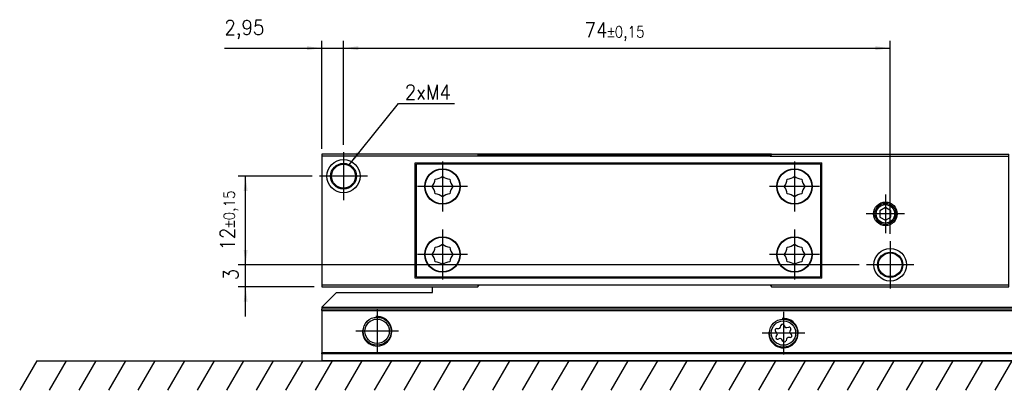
# Model space of a CAD drawing. Header units: millimetres. Extents: x -746 to 556, y -92 to 517.
# Tile 17 of 37: x -504 to -371, y 205 to 255. Entities that reach past the tile are written whole.
import ezdxf

# ---------------------------------------------------------------- set-up
doc = ezdxf.new("R2010")
doc.units = ezdxf.units.MM
doc.linetypes.add('DOT_CENTER', pattern=[14, 12, -1, 0, -1])
doc.layers.add('1', color=7, linetype='Continuous')
doc.styles.add('CONVERTER_12', font='txt.shx', dxfattribs={"width": 0.9})
doc.dimstyles.new('ME10_DIM_16', dxfattribs={"dimtxt": 2, "dimasz": 2, "dimexe": 1, "dimexo": 1, "dimgap": 1, "dimtad": 1, "dimdsep": 46, "dimtxsty": 'CONVERTER_12', "dimsah": 1, "dimcen": 0.09, "dimclrd": 2, "dimclre": 2, "dimclrt": 2, "dimadec": 0, "dimazin": 0, "dimtol": 1, "dimtp": 0.15, "dimtm": 0.15, "dimtfac": 0.75, "dimtdec": 0, "dimtix": 1, "dimtmove": 0, "dimatfit": 3, "dimfxl": 1, "dimtolj": 1, "dimtzin": 0, "dimarcsym": 0})
doc.dimstyles.new('ME10_DIM_17', dxfattribs={"dimtxt": 2, "dimasz": 2, "dimexe": 1, "dimexo": 1, "dimgap": 1, "dimtad": 1, "dimdsep": 46, "dimtxsty": 'CONVERTER_12', "dimsah": 1, "dimcen": 0.09, "dimclrd": 2, "dimclre": 2, "dimclrt": 2, "dimadec": 0, "dimazin": 0, "dimtol": 1, "dimtp": 0.15, "dimtm": 0.15, "dimtfac": 0.75, "dimtdec": 0, "dimtix": 1, "dimtmove": 0, "dimatfit": 3, "dimfxl": 1, "dimtolj": 1, "dimtzin": 0, "dimarcsym": 0})
doc.dimstyles.new('ME10_DIM_18', dxfattribs={"dimtxt": 2, "dimasz": 2, "dimexe": 1, "dimexo": 1, "dimgap": 1, "dimtad": 1, "dimdsep": 46, "dimtxsty": 'CONVERTER_12', "dimsah": 1, "dimcen": 0.09, "dimclrd": 2, "dimclre": 2, "dimclrt": 2, "dimadec": 0, "dimazin": 0, "dimtfac": 1, "dimtdec": 4, "dimtix": 1, "dimtmove": 0, "dimatfit": 3, "dimfxl": 1, "dimtolj": 1, "dimtzin": 0, "dimarcsym": 0})
doc.dimstyles.new('ME10_DIM_19', dxfattribs={"dimtxt": 2, "dimasz": 2, "dimexe": 1, "dimexo": 1, "dimgap": 1, "dimtad": 1, "dimdsep": 46, "dimtxsty": 'CONVERTER_12', "dimsah": 1, "dimcen": 0.09, "dimclrd": 2, "dimclre": 2, "dimclrt": 2, "dimadec": 0, "dimazin": 0, "dimtfac": 1, "dimtdec": 4, "dimtix": 1, "dimtmove": 0, "dimatfit": 3, "dimfxl": 1, "dimtolj": 1, "dimtzin": 0, "dimarcsym": 0})
doc.dimstyles.get("Standard").update_dxf_attribs({"dimtxt": 0.18, "dimasz": 0.18, "dimexe": 0.18, "dimexo": 0.0625, "dimgap": 0.09, "dimtad": 0, "dimtih": 1, "dimtoh": 1, "dimdec": 4, "dimzin": 0, "dimdsep": 46, "dimtxsty": 'Standard', "dimcen": 0.09, "dimadec": 0, "dimazin": 0, "dimtfac": 1, "dimtdec": 4, "dimtofl": 0, "dimtmove": 0, "dimatfit": 3, "dimfxl": 1, "dimtolj": 1, "dimtzin": 0, "dimarcsym": 0})

# ---------------------------------------------------------------- blocks, each defined once
blk = doc.blocks.new('SOPORTE_SV2-T__7', base_point=(-462.95, 208.55))
at = {"color": 7, "linetype": 'Continuous'}
for p, q in [((-447.95, 219.9), (-395.42, 219.9)), ((-460.95, 217.8), (-462.95, 215.8)), ((-460.95, 217.8), (-447.95, 217.8)), ((-447.95, 218.55), (-445.68, 218.55)), ((-447.95, 217.8), (-447.95, 218.55)), ((-445.68, 218.55), (-441.82, 218.55)), ((-402.08, 218.55), (-398.22, 218.55)), ((-398.22, 218.55), (-389.68, 218.55)), ((-389.68, 218.55), (-369.95, 218.55)), ((-462.95, 215.8), (-462.95, 215.75)), ((-462.95, 215.75), (-462.95, 215.55)), ((-462.95, 215.35), (-462.95, 215.55)), ((-187.95, 215.55), (-462.95, 215.55)), ((-462.95, 215.35), (-462.95, 209.63)), ((-400.87, 213.08), (-400.8, 213.33)), ((-400.37, 213.39), (-400.24, 213.16)), ((-401.34, 212.33), (-401.52, 212.52)), ((-401.43, 211.82), (-401.3, 212.05)), ((-401.35, 212.91), (-401.09, 212.91)), ((-399.99, 213.05), (-399.73, 213.12)), ((-399.47, 212.78), (-399.6, 212.55)), ((-399.56, 212.27), (-399.38, 212.08)), ((-400.92, 211.55), (-401.17, 211.48)), ((-400.53, 211.21), (-400.66, 211.44)), ((-400.03, 211.52), (-400.1, 211.27)), ((-399.55, 211.69), (-399.81, 211.69)), ((-462.95, 209.49), (-462.95, 209.63)), ((-462.95, 209.49), (-462.95, 208.61)), ((-462.95, 208.55), (-462.95, 208.61)), ((-187.95, 208.55), (-462.95, 208.55))]:
    blk.add_line(p, q, dxfattribs=at)
at = {"color": 3, "linetype": 'Continuous'}
for p, q in [((-187.95, 215.75), (-462.95, 215.75)), ((-462.95, 215.35), (-187.95, 215.35)), ((-187.95, 209.63), (-462.95, 209.63)), ((-187.95, 209.49), (-462.95, 209.49)), ((-462.95, 208.61), (-187.95, 208.61))]:
    blk.add_line(p, q, dxfattribs=at)
at = {"color": 7, "linetype": 'Continuous'}
for centre, radius in [((-455.45, 212.55), 1.9), ((-455.45, 212.55), 1.65), ((-400.45, 212.3), 1.9), ((-400.45, 212.3), 1.65)]:
    blk.add_circle(centre, radius, dxfattribs=at)
for centre, start, end in [((-400.57, 213.27), 30.1519, 163.8716), ((-401.35, 212.68), 90.5656, 223.8716), ((-401.5, 212.17), 330.5656, 43.8716), ((-401.09, 213.15), 270.5656, 343.8716), ((-400.04, 213.28), 210.1519, 283.4579), ((-399.67, 212.89), 330.5656, 103.4579), ((-399.4, 212.43), 150.5656, 223.8716), ((-399.55, 211.92), 270.5656, 43.8716), ((-401.23, 211.71), 150.5656, 283.8716), ((-400.86, 211.32), 30.5656, 103.8716), ((-400.33, 211.33), 210.5656, 343.8706), ((-399.81, 211.45), 90.5656, 163.8706)]:
    blk.add_arc(centre, 0.233, start, end, dxfattribs=at)
at = {"layer": '1', "color": 2, "linetype": 'DOT_CENTER'}
for p, q in [((-455.45, 215.45), (-455.45, 209.65)), ((-400.45, 215.2), (-400.45, 209.4)), ((-452.55, 212.55), (-458.35, 212.55)), ((-397.55, 212.3), (-403.35, 212.3))]:
    blk.add_line(p, q, dxfattribs=at)
at = {"layer": '1', "color": 30, "linetype": 'Continuous'}
for centre in [(-455.45, 212.55), (-400.45, 212.3)]:
    blk.add_arc(centre, 2, 175, 95, dxfattribs=at)
blk = doc.blocks.new('REGLA_SV2-170-T__8', base_point=(-459.95, 218.55))
at = {"color": 7, "linetype": 'Continuous'}
for p, q in [((-441.82, 236.55), (-459.95, 236.55)), ((-402.08, 236.55), (-441.82, 236.55)), ((-402.08, 236.55), (-369.95, 236.55)), ((-459.95, 218.55), (-454.22, 218.55)), ((-454.22, 218.55), (-447.95, 218.55)), ((-447.95, 218.55), (-445.68, 218.55)), ((-445.68, 218.55), (-441.82, 218.55)), ((-402.08, 218.55), (-398.22, 218.55)), ((-398.22, 218.55), (-389.68, 218.55)), ((-389.68, 218.55), (-369.95, 218.55))]:
    blk.add_line(p, q, dxfattribs=at)
at = {"color": 3, "linetype": 'Continuous'}
blk.add_line((-402.13, 236.45), (-441.77, 236.45), dxfattribs=at)
blk = doc.blocks.new('CABEZA_ROSCADA_REGLA_SV2-T__9', base_point=(-462.95, 218.55))
at = {"color": 7, "linetype": 'Continuous'}
for p, q in [((-462.95, 236.55), (-462.95, 236.25)), ((-459.95, 236.55), (-462.95, 236.55)), ((-441.65, 236.25), (-462.95, 236.25)), ((-462.95, 236.25), (-462.95, 218.85)), ((-441.82, 236.55), (-459.95, 236.55)), ((-441.65, 236.25), (-441.82, 236.55)), ((-402.25, 236.25), (-441.65, 236.25)), ((-402.08, 236.55), (-402.25, 236.25)), ((-402.25, 236.25), (-369.95, 236.25)), ((-402.08, 236.55), (-369.95, 236.55)), ((-369.95, 236.25), (-369.95, 236.55)), ((-369.95, 218.85), (-369.95, 236.25)), ((-450.3, 235.35), (-395.25, 235.35)), ((-450.3, 219.75), (-450.3, 235.35)), ((-395.42, 235.2), (-450.12, 235.2)), ((-450.12, 219.9), (-450.12, 235.2)), ((-395.42, 235.2), (-395.42, 219.9)), ((-395.25, 219.75), (-395.25, 235.35)), ((-386.65, 229.32), (-387.4, 228.88)), ((-385.9, 228.88), (-386.65, 229.32)), ((-387.4, 228.88), (-387.4, 228.02)), ((-387.4, 228.02), (-386.65, 227.58)), ((-386.65, 227.58), (-385.9, 228.02)), ((-385.9, 228.02), (-385.9, 228.88)), ((-450.12, 219.9), (-447.95, 219.9)), ((-447.95, 219.9), (-395.42, 219.9)), ((-462.95, 218.85), (-441.65, 218.85)), ((-462.95, 218.85), (-462.95, 218.55)), ((-395.25, 219.75), (-450.3, 219.75)), ((-441.82, 218.55), (-441.65, 218.85)), ((-441.65, 218.85), (-402.25, 218.85)), ((-402.25, 218.85), (-402.08, 218.55)), ((-402.25, 218.85), (-369.95, 218.85)), ((-369.95, 218.55), (-369.95, 218.85)), ((-462.95, 218.55), (-459.95, 218.55)), ((-459.95, 218.55), (-454.22, 218.55)), ((-454.22, 218.55), (-447.95, 218.55)), ((-447.95, 218.55), (-445.68, 218.55)), ((-445.68, 218.55), (-441.82, 218.55)), ((-402.08, 218.55), (-398.22, 218.55)), ((-398.22, 218.55), (-389.68, 218.55)), ((-389.68, 218.55), (-369.95, 218.55))]:
    blk.add_line(p, q, dxfattribs=at)
for centre, radius in [((-460, 233.55), 2.24), ((-460, 233.55), 1.74), ((-460, 233.55), 1.62), ((-446.6, 232.15), 2.4), ((-446.6, 232.15), 2.35), ((-398.95, 232.15), 2.4), ((-398.95, 232.15), 2.35), ((-386.65, 228.45), 1.6), ((-386.65, 228.45), 1.42), ((-386.65, 228.45), 1.25), ((-446.6, 222.95), 2.4), ((-446.6, 222.95), 2.35), ((-398.95, 222.95), 2.4), ((-398.95, 222.95), 2.35), ((-386, 221.55), 2.2), ((-386, 221.55), 1.7), ((-386, 221.55), 1.6)]:
    blk.add_circle(centre, radius, dxfattribs=at)
for centre, start, end in [((-447.63, 234.65), 271.4323, 313.5677), ((-445.57, 234.65), 226.4323, 268.5677), ((-399.98, 234.65), 271.4323, 313.5677), ((-397.92, 234.65), 226.4323, 268.5677), ((-449.1, 233.18), 316.4323, 358.5677), ((-449.1, 231.12), 1.4323, 43.5677), ((-444.1, 233.18), 181.4323, 223.5677), ((-444.1, 231.12), 136.4323, 178.5677), ((-401.45, 233.18), 316.4323, 358.5677), ((-401.45, 231.12), 1.4323, 43.5677), ((-396.45, 233.18), 181.4323, 223.5677), ((-396.45, 231.12), 136.4323, 178.5677), ((-447.63, 229.65), 46.4323, 88.5677), ((-445.57, 229.65), 91.4323, 133.5677), ((-399.98, 229.65), 46.4323, 88.5677), ((-397.92, 229.65), 91.4323, 133.5677), ((-449.1, 223.98), 316.4323, 358.5677), ((-447.63, 225.45), 271.4323, 313.5677), ((-445.57, 225.45), 226.4323, 268.5677), ((-444.1, 223.98), 181.4323, 223.5677), ((-401.45, 223.98), 316.4323, 358.5677), ((-399.98, 225.45), 271.4323, 313.5677), ((-397.92, 225.45), 226.4323, 268.5677), ((-396.45, 223.98), 181.4323, 223.5677), ((-449.1, 221.92), 1.4323, 43.5677), ((-444.1, 221.92), 136.4323, 178.5677), ((-401.45, 221.92), 1.4323, 43.5677), ((-396.45, 221.92), 136.4323, 178.5677), ((-447.63, 220.45), 46.4323, 88.5677), ((-445.57, 220.45), 91.4323, 133.5677), ((-399.98, 220.45), 46.4323, 88.5677), ((-397.92, 220.45), 91.4323, 133.5677)]:
    blk.add_arc(centre, 1.5, start, end, dxfattribs=at)
at = {"layer": '1', "color": 2, "linetype": 'DOT_CENTER'}
for p, q in [((-460, 236.79), (-460, 230.31)), ((-446.6, 235.55), (-446.6, 228.75)), ((-398.95, 235.55), (-398.95, 228.75)), ((-456.76, 233.55), (-463.25, 233.55)), ((-443.2, 232.15), (-450, 232.15)), ((-395.55, 232.15), (-402.35, 232.15)), ((-386.65, 231.05), (-386.65, 225.85)), ((-384.05, 228.45), (-389.25, 228.45)), ((-446.6, 226.35), (-446.6, 219.55)), ((-398.95, 226.35), (-398.95, 219.55)), ((-386, 224.75), (-386, 218.35)), ((-443.2, 222.95), (-450, 222.95)), ((-395.55, 222.95), (-402.35, 222.95)), ((-382.8, 221.55), (-389.2, 221.55))]:
    blk.add_line(p, q, dxfattribs=at)
blk = doc.blocks.new('REGLA_SV2-170-T__10', base_point=(-462.95, 208.55))
for name, p in [('CABEZA_ROSCADA_REGLA_SV2-T__9', (-462.95, 218.55)), ('REGLA_SV2-170-T__8', (-459.95, 218.55)), ('SOPORTE_SV2-T__7', (-462.95, 208.55))]:
    blk.add_blockref(name, p)
blk = doc.blocks.new('*D82')
at = {"layer": '1', "color": 2, "linetype": 'Continuous'}
for p, q in [((-464.25, 233.55), (-474.25, 233.55)), ((-473.25, 221.55), (-473.25, 233.55)), ((-390.2, 221.55), (-474.25, 221.55))]:
    blk.add_line(p, q, dxfattribs=at)
at = {"layer": '1', "color": 2}
for points in [[(-472.98, 231.55), (-473.51, 231.55), (-473.25, 233.55)], [(-473.51, 223.55), (-472.98, 223.55), (-473.25, 221.55)]]:
    blk.add_solid(points, dxfattribs=at)
at = {"layer": '1', "color": 2, "insert": (-474.25, 223.49), "char_height": 2, "attachment_point": 7, "rotation": 90, "line_spacing_factor": 0.60024, "style": 'CONVERTER_12'}
blk.add_mtext('\\C2;12\\C2;\\H1.5;{\\Fgdt;`}0,15', dxfattribs=at)
blk = doc.blocks.new('*D83')
at = {"layer": '1', "color": 2, "linetype": 'Continuous'}
for p, q in [((-460, 237.79), (-460, 251.89)), ((-386, 225.75), (-386, 251.89)), ((-460, 250.89), (-386, 250.89))]:
    blk.add_line(p, q, dxfattribs=at)
at = {"layer": '1', "color": 2}
for points in [[(-458, 251.15), (-458, 250.62), (-460, 250.89)], [(-388, 250.62), (-388, 251.15), (-386, 250.89)]]:
    blk.add_solid(points, dxfattribs=at)
at = {"layer": '1', "color": 2, "insert": (-427.37, 251.89), "char_height": 2, "attachment_point": 7, "rotation": 0.0001, "line_spacing_factor": 0.60024, "style": 'CONVERTER_12'}
blk.add_mtext('\\C2;74\\C2;\\H1.5;{\\Fgdt;`}0,15', dxfattribs=at)
blk = doc.blocks.new('*D84')
at = {"layer": '1', "color": 2, "linetype": 'Continuous'}
for p, q in [((-473.25, 221.55), (-473.25, 225.55)), ((-390.2, 221.55), (-474.25, 221.55)), ((-473.25, 218.55), (-473.25, 221.55)), ((-463.95, 218.55), (-474.25, 218.55)), ((-473.25, 214.55), (-473.25, 218.55))]:
    blk.add_line(p, q, dxfattribs=at)
at = {"layer": '1', "color": 2}
for points in [[(-473.51, 223.55), (-472.98, 223.55), (-473.25, 221.55)], [(-472.98, 216.55), (-473.51, 216.55), (-473.25, 218.55)]]:
    blk.add_solid(points, dxfattribs=at)
at = {"layer": '1', "color": 2, "insert": (-474.25, 219.45), "char_height": 2, "attachment_point": 7, "rotation": 90, "line_spacing_factor": 0.60024, "style": 'CONVERTER_12'}
blk.add_mtext('3', dxfattribs=at)
blk = doc.blocks.new('*D85')
at = {"layer": '1', "color": 2, "linetype": 'Continuous'}
for p, q in [((-462.95, 237.25), (-462.95, 251.89)), ((-460, 237.79), (-460, 251.89)), ((-476.12, 250.89), (-462.95, 250.89)), ((-462.95, 250.89), (-460, 250.89)), ((-460, 250.89), (-456, 250.89))]:
    blk.add_line(p, q, dxfattribs=at)
at = {"layer": '1', "color": 2}
for points in [[(-464.95, 250.62), (-464.95, 251.15), (-462.95, 250.89)], [(-458, 251.15), (-458, 250.62), (-460, 250.89)]]:
    blk.add_solid(points, dxfattribs=at)
at = {"layer": '1', "color": 2, "insert": (-476.12, 252.09), "char_height": 2, "attachment_point": 7, "rotation": 0.0001, "line_spacing_factor": 0.60024, "style": 'CONVERTER_12'}
blk.add_mtext('2,95', dxfattribs=at)
blk = doc.blocks.new('Bottom2', base_point=(-375.45, 222.55))
at = {"layer": '1', "color": 2, "linetype": 'Continuous'}
for p, q in [((-501.519, 208.55), (-503.828, 204.55)), ((-501.519, 208.55), (-244.969, 208.55)), ((-497.519, 208.55), (-499.828, 204.55)), ((-493.519, 208.55), (-495.828, 204.55)), ((-489.519, 208.55), (-491.828, 204.55)), ((-485.519, 208.55), (-487.828, 204.55)), ((-481.519, 208.55), (-483.828, 204.55)), ((-477.519, 208.55), (-479.828, 204.55)), ((-473.519, 208.55), (-475.828, 204.55)), ((-469.519, 208.55), (-471.828, 204.55)), ((-465.519, 208.55), (-467.828, 204.55)), ((-461.519, 208.55), (-463.828, 204.55)), ((-457.519, 208.55), (-459.828, 204.55)), ((-453.519, 208.55), (-455.828, 204.55)), ((-449.519, 208.55), (-451.828, 204.55)), ((-445.519, 208.55), (-447.828, 204.55)), ((-441.519, 208.55), (-443.828, 204.55)), ((-437.519, 208.55), (-439.828, 204.55)), ((-433.519, 208.55), (-435.828, 204.55)), ((-429.519, 208.55), (-431.828, 204.55)), ((-425.519, 208.55), (-427.828, 204.55)), ((-421.519, 208.55), (-423.828, 204.55)), ((-417.519, 208.55), (-419.828, 204.55)), ((-413.519, 208.55), (-415.828, 204.55)), ((-409.519, 208.55), (-411.828, 204.55)), ((-405.519, 208.55), (-407.828, 204.55)), ((-401.519, 208.55), (-403.828, 204.55)), ((-397.519, 208.55), (-399.828, 204.55)), ((-393.519, 208.55), (-395.828, 204.55)), ((-389.519, 208.55), (-391.828, 204.55)), ((-385.519, 208.55), (-387.828, 204.55)), ((-381.519, 208.55), (-383.828, 204.55)), ((-377.519, 208.55), (-379.828, 204.55)), ((-373.519, 208.55), (-375.828, 204.55)), ((-369.519, 208.55), (-371.828, 204.55))]:
    blk.add_line(p, q, dxfattribs=at)
at = {"layer": '1', "color": 2}
blk.add_solid([(-458.192, 236.835), (-457.782, 236.505), (-459.241, 235.111)], dxfattribs=at)
blk.add_blockref('REGLA_SV2-170-T__10', (-462.95, 208.55))
at = {"layer": '1', "color": 2, "style": 'CONVERTER_12', "width": 0.9}
blk.add_text('2xM4', height=2, dxfattribs=at).set_placement((-451.7, 243.919))
at = {"layer": '1'}
for base, p1, p2, dimstyle, picture, middle in [((-462.95, 250.887), (-460.003, 236.794), (-462.95, 236.25), 'ME10_DIM_19', '*D85', (-473.374, 252.987)), ((-460.003, 250.887), (-386.003, 224.751), (-460.003, 236.794), 'ME10_DIM_17', '*D83', (-423.003, 252.887))]:
    dim = blk.add_linear_dim(base=base, p1=p1, p2=p2, dimstyle=dimstyle, dxfattribs=at)
    dim.commit()
    dim.dimension.update_dxf_attribs({"geometry": picture, "text_midpoint": middle, "text_rotation": 0.00014})
for base, p1, p2, dimstyle, picture, middle in [((-473.247, 221.55), (-463.247, 233.55), (-389.204, 221.55), 'ME10_DIM_16', '*D82', (-475.247, 227.55)), ((-473.247, 218.55), (-389.204, 221.55), (-462.95, 218.55), 'ME10_DIM_18', '*D84', (-475.247, 220.05))]:
    dim = blk.add_linear_dim(base=base, p1=p1, p2=p2, angle=90, dimstyle=dimstyle, dxfattribs=at)
    dim.commit()
    dim.dimension.update_dxf_attribs({"geometry": picture, "text_midpoint": middle, "text_rotation": 90})
at = {"layer": '1', "color": 2, "linetype": 'Continuous', "has_arrowhead": 0}
blk.add_leader([(-459.241, 235.111), (-452.566, 243.408), (-444.966, 243.408)], dimstyle='Standard', dxfattribs=at)

msp = doc.modelspace()

# ---------------------------------------------------------------- block references
msp.add_blockref('Bottom2', (-375.45, 222.55))

doc.saveas('drawing.dxf')
